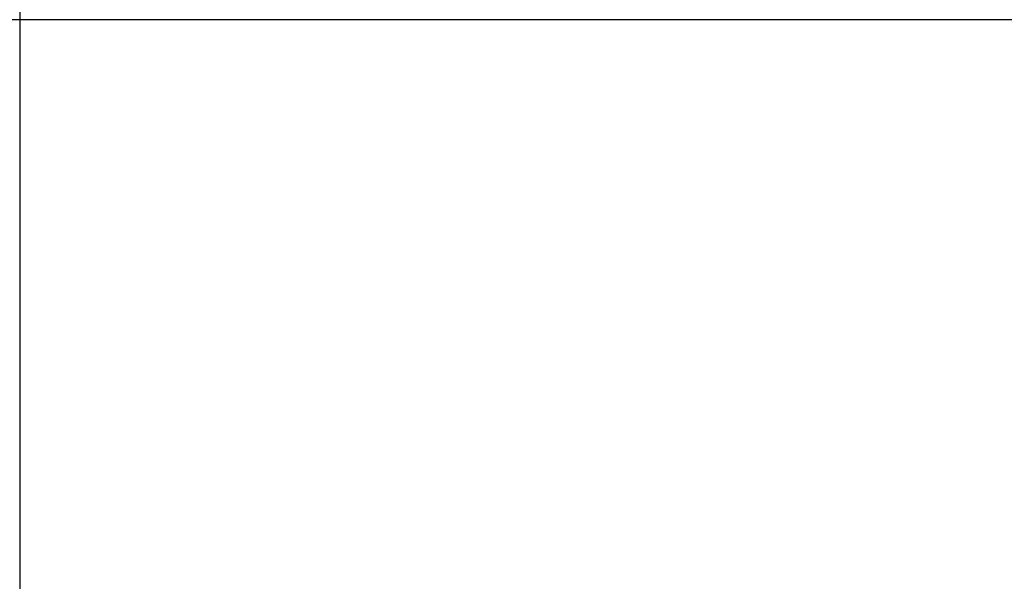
# Model space of a CAD drawing. Header units: millimetres. Extents: x -303 to 300, y -300 to 300.
# Tile 12 of 19: x 0 to 150, y -86 to 0. Entities that reach past the tile are written whole.
import ezdxf

# ---------------------------------------------------------------- set-up
doc = ezdxf.new("R2010")
doc.units = ezdxf.units.MM
doc.header["$MEASUREMENT"] = 0
doc.layers.add('Soround table top', color=7, linetype='Continuous', true_color=0x4c7c50)

msp = doc.modelspace()

# ---------------------------------------------------------------- linework, layer by layer
at = {"layer": 'Soround table top'}
msp.add_circle((-0.16, -0.4, 373.21), 300, dxfattribs=at)
for centre, radius, start, end in [((-0.16, -0.4, 379.21), 300, 0, 180), ((-0.16, -0.4, 379.21), 300, 0, 180), ((-0.16, -0.4, 373.21), 300, 0, 180), ((-0.16, -0.4, 373.21), 300, 0, 180), ((-0.16, -0.4, 373.21), 300, 0, 180), ((-0.16, -0.4, 379.21), 300, 0, 180), ((-0.16, -0.4, 379.21), 300, 0, 180), ((-0.16, -0.4, 373.21), 300, 0, 180), ((-0.16, -0.4, 392.21), 287, 0, 180), ((-0.16, -0.4, 392.21), 287, 0, 180), ((-0.16, -0.4, 392.21), 287, 360, 180), ((-0.16, -0.4, 392.21), 287, 0, 180), ((-0.16, -0.4, 379.21), 300, 180, 0), ((-0.16, -0.4, 379.21), 300, 180, 0), ((-0.16, -0.4, 373.21), 300, 180, 0), ((-0.16, -0.4, 373.21), 300, 180, 0), ((-0.16, -0.4, 379.21), 300, 180, 0), ((-0.16, -0.4, 373.21), 300, 180, 0), ((-0.16, -0.4, 379.21), 300, 180, 0), ((-0.16, -0.4, 373.21), 300, 180, 0), ((-0.16, -0.4, 376.21), 300, 180, 0), ((-0.16, -0.4, 385.71), 293.5, 180, 0), ((-0.16, -0.4, 392.21), 287, 180, 360), ((-0.16, -0.4, 392.21), 287, 180, 360), ((-0.16, -0.4, 392.21), 287, 180, 360), ((-0.16, -0.4, 392.21), 287, 180, 360)]:
    msp.add_arc(centre, radius, start, end, dxfattribs=at)
for points in [[(-0.16, 299.6, 373.21), (-0.16, -0.4, 373.21), (-0.16, -300.4, 373.21)], [(286.84, -0.4, 392.21), (-0.16, -0.4, 392.21), (-287.16, -0.4, 392.21)], [(299.84, -0.4, 373.21), (92.1, -0.4, 373.21), (-115.64, -0.4, 373.21)]]:
    msp.add_open_spline(points, degree=2, dxfattribs=at)

doc.saveas('drawing.dxf')
